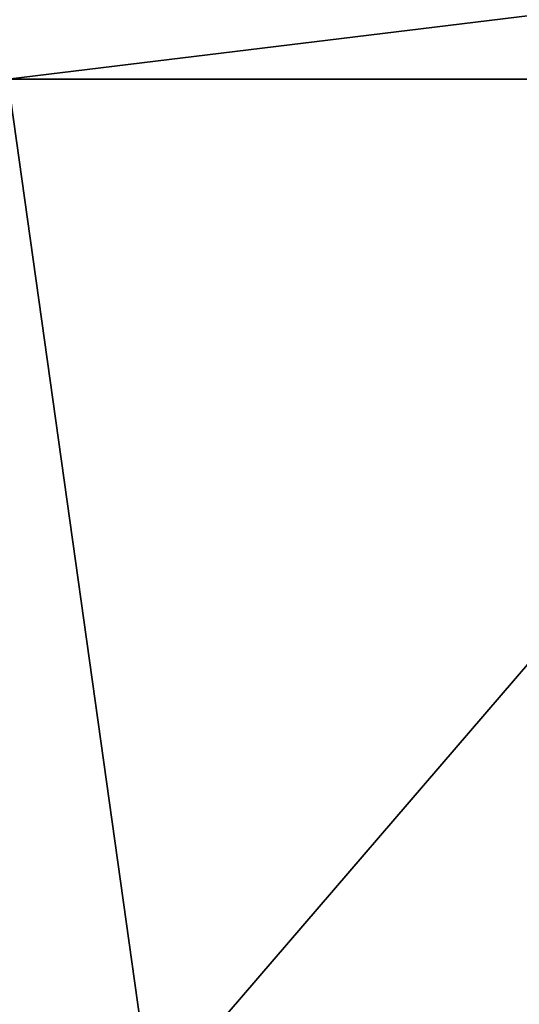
# Model space of a CAD drawing. Header units: millimetres. Extents: x -45 to 45, y -155 to 0.
# Tile 238 of 256: x -16 to 0, y -64 to -32. Entities that reach past the tile are written whole.
import ezdxf

# ---------------------------------------------------------------- set-up
doc = ezdxf.new("R2010")
doc.units = ezdxf.units.MM
doc.header["$LTSCALE"] = 25.4
doc.layers.get('0').update_dxf_attribs({"true_color": 0xff5454})

# ---------------------------------------------------------------- blocks, each defined once
blk = doc.blocks.new('MEKONG-4418.STL#1')
at = {"color": 250, "true_color": 0x262626}
mesh = blk.add_polyface(dxfattribs=at)
corners = [(24.183, -28.7, -41.703), (-16.745, -33.7, -41), (-24.674, -28.7, -41.703), (16.255, -33.7, -41), (-12.108, -66.7, -36.362), (11.617, -66.7, -36.362)]
mesh.append_faces([[corners[k] for k in face] for face in [(0, 1, 2), (4, 3, 5)]], dxfattribs={"vtx0": -1, "color": 250})
mesh.append_faces([[corners[k] for k in face] for face in [(1, 3, 4)]], dxfattribs={"vtx0": -1, "vtx1": -1, "color": 250})
mesh.append_faces([[corners[k] for k in face] for face in [(1, 0, 3)]], dxfattribs={"vtx0": -1, "vtx2": -1, "color": 250})
mesh = blk.add_polyface(dxfattribs=at)
corners = [(-16.745, -33.7, 41), (24.183, -28.7, 41.703), (-24.674, -28.7, 41.703), (16.255, -33.7, 41), (-12.108, -66.7, 36.362), (11.617, -66.7, 36.362)]
mesh.append_faces([[corners[k] for k in face] for face in [(0, 1, 2), (3, 4, 5)]], dxfattribs={"vtx0": -1, "color": 250})
mesh.append_faces([[corners[k] for k in face] for face in [(1, 0, 3)]], dxfattribs={"vtx0": -1, "vtx1": -1, "color": 250})
mesh.append_faces([[corners[k] for k in face] for face in [(3, 0, 4)]], dxfattribs={"vtx0": -1, "vtx2": -1, "color": 250})
mesh = blk.add_polyface(dxfattribs=at)
corners = [(-16.745, -33.7, 41), (-12.108, -66.7, -36.362), (-12.108, -66.7, 36.362), (-16.745, -33.7, -41), (-16.745, -33.7, 8.5), (-16.745, -33.7, -8.5)]
mesh.append_faces([[corners[k] for k in face] for face in [(0, 1, 2), (3, 4, 5)]], dxfattribs={"vtx0": -1, "color": 250})
mesh.append_faces([[corners[k] for k in face] for face in [(1, 0, 3)]], dxfattribs={"vtx0": -1, "vtx1": -1, "color": 250})
mesh.append_faces([[corners[k] for k in face] for face in [(3, 0, 4)]], dxfattribs={"vtx0": -1, "vtx2": -1, "color": 250})

msp = doc.modelspace()

# ---------------------------------------------------------------- block references
at = {"color": 0}
msp.add_blockref('MEKONG-4418.STL#1', (0, 0), dxfattribs=at)

doc.saveas('drawing.dxf')
